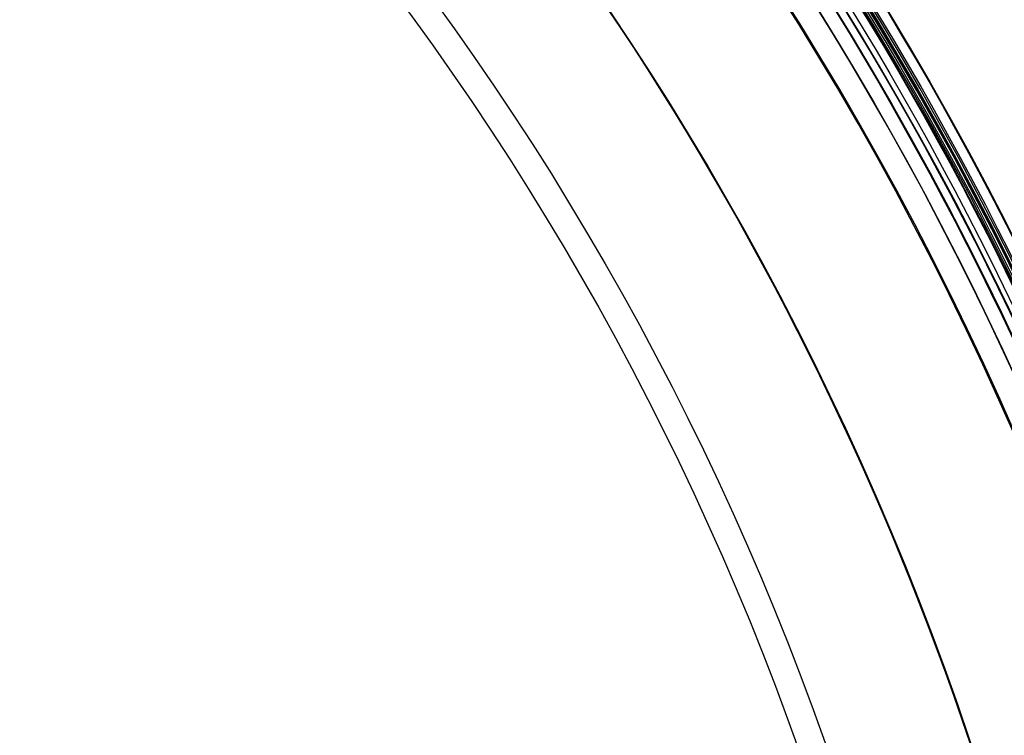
# Model space of a CAD drawing. Header units: millimetres. Extents: x -257 to 273, y -282 to 246.
# Tile 251 of 256: x 143 to 212, y 76 to 126. Entities that reach past the tile are written whole.
import ezdxf

# ---------------------------------------------------------------- set-up
doc = ezdxf.new("R2010")
doc.units = ezdxf.units.MM
doc.layers.add('Layer 01', color=7, linetype='Continuous', true_color=0x000000)

# ---------------------------------------------------------------- blocks, each defined once
blk = doc.blocks.new('Verpan Serie 430 Chair_Sæderamme til Serie430_Vink')
at = {"layer": 'Layer 01', "color": 254, "true_color": 0xcad1ee, "extrusion": (0, -1, 0)}
for centre, radius, start, end in [((0, 1.4210854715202e-14), 201.9999999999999, 270, 90), ((3.581135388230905e-12, -1.4210854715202e-14), 225.9999999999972, 320.5634955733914, 39.43650442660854), ((0, 1.4210854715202e-14, 55), 203.9206423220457, 270, 90)]:
    blk.add_arc(centre, radius, start, end, dxfattribs=at)
at = {"layer": 'Layer 01', "color": 254, "true_color": 0xcad1ee, "extrusion": (0, 1, 0)}
for centre, radius, start, end in [((0, 0, -27.5), 226, 140.4684851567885, 219.5315148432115), ((-7.958078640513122e-13, -3.428716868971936e-14, -55), 225.9999999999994, 140.3435993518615, 219.6564006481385)]:
    blk.add_arc(centre, radius, start, end, dxfattribs=at)
blk = doc.blocks.new('Vepan Serie 430 - Upholstery')
at = {"layer": 'Layer 01', "color": 250, "true_color": 0x404040, "extrusion": (0, 1, 0)}
for centre, radius, start in [((0, 0, 65.31867317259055), 224.3445888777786, 180), ((0, 0, 64.32239075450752), 224.258441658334, 180), ((8.758115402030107e-47, 1.486413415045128e-63, 61.33354350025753), 229, 90.00000000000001), ((0, 0, 60.33354350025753), 227, 90.00000000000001), ((0, 1.192776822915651e-62, 58.80811796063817), 228.7132495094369, 90.00000000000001), ((0, 1.253938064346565e-63, 57.9760676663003), 229.2679497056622, 90.00000000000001), ((0, 0), 227.6, 90.00000000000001), ((0, 1.122112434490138e-63, -1.000000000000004), 227.6000000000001, 90.00000000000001)]:
    blk.add_arc(centre, radius, start, 270, dxfattribs=at)
at = {"layer": 'Layer 01', "color": 250, "true_color": 0x404040, "extrusion": (0, -1, 0)}
for centre, radius, end in [((0, 0, -61.33354350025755), 229.1000000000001, 90), ((0, 0, -61.33354350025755), 228, 90), ((0, 0, -61.33354350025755), 227, 90), ((0, 0, -60.83354350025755), 228, 90.00000000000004), ((0, 0, -60.83354350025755), 227, 89.99999999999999), ((0, 0, -60.33354350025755), 230.1000000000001, 90), ((0, 1.4210854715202e-14, -60.33354350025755), 228.0000000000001, 90), ((0, 0, -60.33354350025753), 229.1000000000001, 90), ((0, 0, -59.83354350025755), 230.1000000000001, 89.99999999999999), ((0, 0, -59.83354350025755), 229.1000000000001, 89.99999999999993), ((0, 0, -59.33354350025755), 230.1000000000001, 90), ((0, 0, -59.33354350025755), 229.1000000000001, 90), ((0, 0, -58.91751835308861), 228.8773500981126, 90), ((0, 0, -58.08546805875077), 229.4320502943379, 90), ((0, 0, -56.72799222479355), 227.6, 90), ((0, 0, -56.72799222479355), 228.6, 90), ((0, 0, -56.72799222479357), 227.6, 90), ((0, 0, -56.72799222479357), 228.6, 90), ((0, 0, -28.36399611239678), 228.6, 89.99999999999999), ((0, 0, -28.36399611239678), 227.6, 90.00000000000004), ((0, 1.4210854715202e-14), 228.6000000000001, 90), ((0, 1.4210854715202e-14), 213.6000000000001, 90), ((0, 0, 0.5000000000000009), 213.6000000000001, 89.99999999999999), ((0, 1.4210854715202e-14, 1.000000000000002), 213.6000000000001, 90)]:
    blk.add_arc(centre, radius, 270, end, dxfattribs=at)
blk = doc.blocks.new('430 dining chair')
at = {"layer": 'Layer 01', "extrusion": (0.0712518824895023, 5.224313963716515e-20, 0.9974583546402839), "rotation": 270}
blk.add_blockref('Vepan Serie 430 - Upholstery', (-52.97558251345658, 3.874390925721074e-17), dxfattribs=at)
at = {"layer": 'Layer 01'}
blk.add_blockref('Verpan Serie 430 Chair_Sæderamme til Serie430_Vink', (0, 2.024417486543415), dxfattribs=at)

msp = doc.modelspace()

# ---------------------------------------------------------------- block references
at = {"layer": 'Layer 01', "extrusion": (0, -1, 2.288909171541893e-16)}
msp.add_blockref('430 dining chair', (7.500000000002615, 70.18634344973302, -7.477788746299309), dxfattribs=at)

doc.saveas('drawing.dxf')
